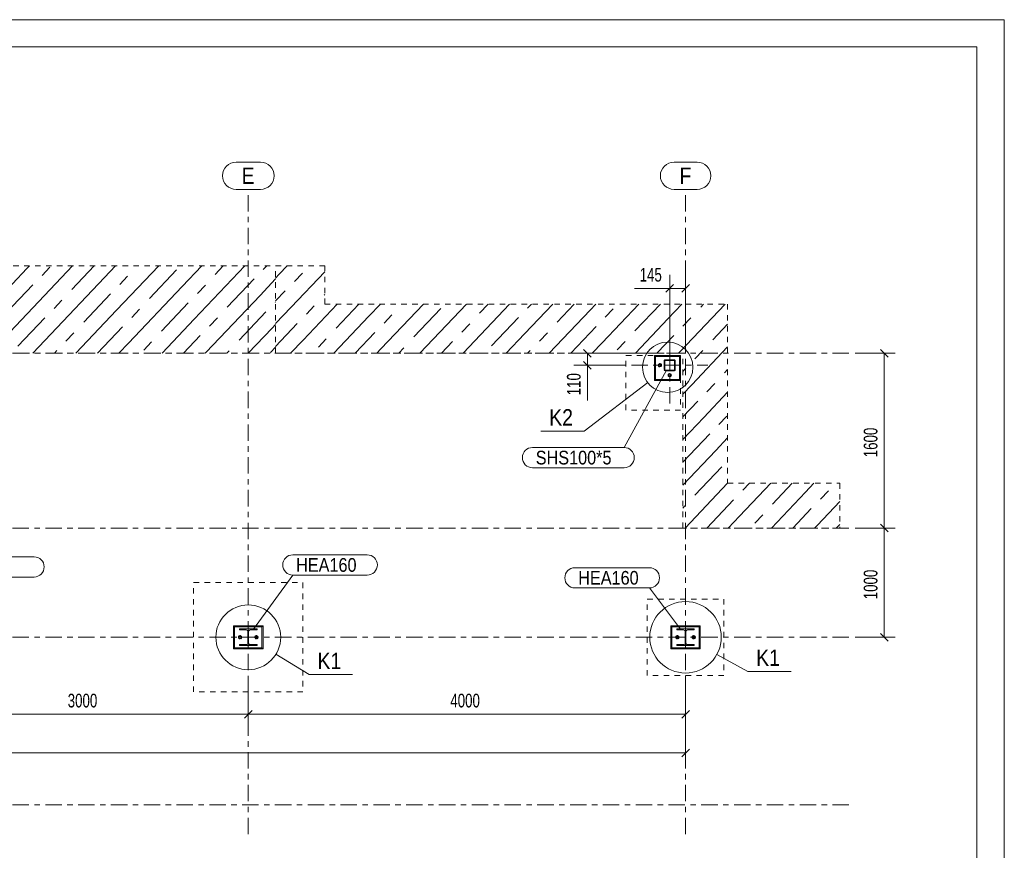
# Model space of a CAD drawing. Header units: millimetres. Extents: x -41 to 379, y -159 to 138.
# Tile 4 of 4: x 199 to 379, y -14 to 138. Entities that reach past the tile are written whole.
import ezdxf

# ---------------------------------------------------------------- set-up
doc = ezdxf.new("R2010")
doc.units = ezdxf.units.MM
for name, pattern in [('XKITLINE00', [0]), ('XKITLINE01', [4, 1, -1, 1, -1]), ('XKITLINE03', [6, 3, -1, 1, -1])]:
    doc.linetypes.add(name, pattern=pattern)
for name, color, linetype, lineweight in [('Kóta', 4, 'Continuous', 0), ('List výkresu', 3, 'Continuous', 0), ('Mřížka', 4, 'Continuous', 0), ('Prvek', 2, 'Continuous', 0), ('Značka prvku', 2, 'Continuous', 0), ('Šroub', 3, 'Continuous', 0)]:
    doc.layers.add(name, color=color, linetype=linetype, lineweight=lineweight)
doc.styles.add('ARIAL', font='arial.ttf')
doc.styles.add('ARIAL_NARROW', font='ARIALN.TTF')

msp = doc.modelspace()

# ---------------------------------------------------------------- linework, layer by layer
at = {"color": 6, "linetype": 'XKITLINE00', "lineweight": 0}
for p, q in [((314.07, 71.83), (302.44, 62.96)), ((302.44, 62.96), (294.55, 62.96)), ((246.05, 22.11), (252.16, 18.37)), ((326.74, 22.06), (332.41, 18.96)), ((252.16, 18.37), (260.05, 18.37)), ((332.41, 18.96), (340.3, 18.96))]:
    msp.add_line(p, q, dxfattribs=at)
for centre, radius in [((317.73, 74.63), 4.61), ((241, 25.2), 5.93), ((321, 25.2), 6.54)]:
    msp.add_circle(centre, radius, dxfattribs=at)
at = {"layer": 'Kóta', "color": 7, "linetype": 'XKITLINE00', "lineweight": 0}
for p, q in [((318.1, 76), (318.1, 91.57)), ((321, 78.2), (321, 91.57)), ((318.1, 89.07), (311.67, 89.07)), ((318.1, 89.07), (311.67, 89.07)), ((318.81, 89.78), (317.39, 88.36)), ((318.1, 89.07), (321, 89.07)), ((321.71, 89.78), (320.29, 88.36)), ((302.34, 77.91), (303.76, 76.49)), ((356.64, 77.91), (358.06, 76.49)), ((317.1, 77.2), (300.55, 77.2)), ((302.34, 75.71), (303.76, 74.29)), ((303.05, 75), (303.05, 77.2)), ((352, 77.2), (359.35, 77.2)), ((357.35, 45.2), (357.35, 77.2)), ((310.1, 75), (300.55, 75)), ((303.05, 75), (303.05, 68.57)), ((303.05, 75), (303.05, 68.57)), ((352, 45.2), (359.35, 45.2)), ((352, 45.2), (359.35, 45.2)), ((356.64, 45.91), (358.06, 44.49)), ((356.64, 45.91), (358.06, 44.49)), ((357.35, 25.2), (357.35, 45.2)), ((356.64, 25.91), (358.06, 24.49)), ((352, 25.2), (359.35, 25.2)), ((241, 17.2), (241, 9.11)), ((241, 17.2), (241, 9.11)), ((321, 17.2), (321, 2.03)), ((321, 17.2), (321, 9.11)), ((181, 11.11), (241, 11.11)), ((241.71, 11.81), (240.29, 10.4)), ((241.71, 11.81), (240.29, 10.4)), ((241, 11.11), (321, 11.11)), ((321.71, 11.81), (320.29, 10.4)), ((1, 4.03), (321, 4.03)), ((321.71, 4.74), (320.29, 3.33))]:
    msp.add_line(p, q, dxfattribs=at)
at = {"layer": 'Kóta', "color": 3}
for p in [(318.1, 89.07), (321, 89.07), (303.05, 77.2), (357.35, 77.2), (303.05, 75), (357.35, 45.2), (357.35, 45.2), (357.35, 25.2), (241, 11.11), (241, 11.11), (321, 11.11), (321, 4.03)]:
    msp.add_point(p, dxfattribs=at)
at = {"layer": 'List výkresu', "color": 7, "linetype": 'XKITLINE00', "lineweight": 0}
for p, q in [((379.31, 138.27), (-40.69, 138.27)), ((379.31, 138.27), (374.31, 138.27)), ((379.31, -158.73), (379.31, 138.27)), ((374.31, 133.27), (-35.69, 133.27)), ((374.31, -153.73), (374.31, 133.27))]:
    msp.add_line(p, q, dxfattribs=at)
at = {"layer": 'Mřížka', "color": 1, "linetype": 'XKITLINE00', "lineweight": 0}
for p, q in [((238.78, 112.2), (243.22, 112.2)), ((318.89, 112.2), (323.11, 112.2)), ((238.78, 107.2), (243.22, 107.2)), ((318.89, 107.2), (323.11, 107.2))]:
    msp.add_line(p, q, dxfattribs=at)
at = {"layer": 'Mřížka', "color": 1, "linetype": 'XKITLINE03', "lineweight": 0}
for p, q in [((241, -10.83), (241, 107.2)), ((321, -10.83), (321, 107.2)), ((-18.12, 77.2), (351, 77.2)), ((-18.12, 45.2), (351, 45.2)), ((-18.12, 25.2), (351, 25.2)), ((-18.12, -5.5), (351, -5.5))]:
    msp.add_line(p, q, dxfattribs=at)
at = {"layer": 'Mřížka', "color": 1, "linetype": 'XKITLINE00', "lineweight": 0}
for centre, start, end in [((238.78, 109.7), 90, 270), ((243.22, 109.7), 270, 90), ((318.89, 109.7), 90, 270), ((323.11, 109.7), 270, 90)]:
    msp.add_arc(centre, 2.5, start, end, dxfattribs=at)
at = {"layer": 'Prvek', "color": 7, "linetype": 'XKITLINE01', "lineweight": 0}
for p, q in [((-4, 93.2), (246, 93.2)), ((246, 77.2), (246, 93.2)), ((246, 77.2), (246, 93.2)), ((246, 93.2), (255, 93.2)), ((255, 93.2), (255, 86.2)), ((255, 86.2), (328.7, 86.2)), ((328.7, 86.2), (328.7, 53.4)), ((-4, 77.2), (246, 77.2)), ((320.5, 77.2), (246, 77.2)), ((310.1, 76.8), (320.1, 76.8)), ((310.1, 66.8), (310.1, 76.8)), ((320.1, 76.8), (320.1, 66.8)), ((320.5, 45.2), (320.5, 77.2)), ((320.1, 66.8), (310.1, 66.8)), ((328.7, 53.4), (349.2, 53.4)), ((349.2, 53.4), (349.2, 45.2)), ((349.2, 45.2), (320.5, 45.2)), ((231, 35.2), (251, 35.2)), ((231, 15.2), (231, 35.2)), ((251, 35.2), (251, 15.2)), ((314, 32.2), (328, 32.2)), ((314, 18.2), (314, 32.2)), ((328, 32.2), (328, 18.2)), ((328, 18.2), (314, 18.2)), ((251, 15.2), (231, 15.2))]:
    msp.add_line(p, q, dxfattribs=at)
at = {"layer": 'Prvek', "color": 7, "linetype": 'XKITLINE00', "lineweight": 0}
for p, q in [((190.66, 82.32), (200.5, 92.71)), ((200.5, 92.71), (200.96, 93.2)), ((200.5, 92.71), (200.5, 92.71)), ((202.69, 86.7), (208.84, 93.2)), ((203.27, 91.42), (204.72, 92.95)), ((208.7, 88.89), (212.78, 93.2)), ((214.72, 91.08), (216.73, 93.2)), ((216.91, 85.06), (224.61, 93.2)), ((222.92, 87.25), (227.84, 92.45)), ((228.93, 89.44), (232.49, 93.2)), ((231.12, 83.43), (240.38, 93.2)), ((234.95, 91.63), (236.43, 93.2)), ((243.73, 92.53), (244.37, 93.2)), ((246.67, 91.65), (248.14, 93.2)), ((248.86, 85.64), (255, 92.12)), ((249.44, 90.36), (250.89, 91.88)), ((204.88, 80.69), (214.72, 91.08)), ((214.72, 91.08), (214.72, 91.08)), ((217.49, 89.79), (218.93, 91.31)), ((237.14, 85.62), (242.06, 90.81)), ((243.15, 87.8), (246, 90.81)), ((246, 90.94), (246.67, 91.65)), ((246.67, 91.65), (246.67, 91.65)), ((196.67, 84.51), (201.59, 89.71)), ((219.09, 79.05), (228.93, 89.44)), ((228.93, 89.44), (228.93, 89.44)), ((231.7, 88.15), (233.15, 89.68)), ((246, 86.78), (247.76, 88.64)), ((193.69, 77.2), (202.69, 86.7)), ((202.69, 86.7), (202.69, 86.7)), ((205.46, 85.41), (206.9, 86.93)), ((210.89, 82.87), (215.81, 88.07)), ((233.31, 77.41), (243.15, 87.8)), ((243.15, 87.8), (243.15, 87.8)), ((245.92, 86.51), (246, 86.6)), ((254.87, 87.83), (255, 87.96)), ((209.46, 77.2), (216.91, 85.06)), ((216.91, 85.06), (216.91, 85.06)), ((219.68, 83.77), (221.12, 85.3)), ((225.11, 81.24), (230.03, 86.43)), ((239.33, 79.6), (244.24, 84.8)), ((246, 82.62), (248.86, 85.64)), ((248.86, 85.64), (248.86, 85.64)), ((251.05, 79.62), (257.28, 86.2)), ((251.63, 84.34), (253.08, 85.87)), ((257.06, 81.81), (261.22, 86.2)), ((263.08, 84), (265.16, 86.2)), ((265.27, 77.99), (273.04, 86.2)), ((269.09, 86.19), (269.1, 86.2)), ((271.28, 80.18), (276.2, 85.37)), ((277.29, 82.36), (280.92, 86.2)), ((280.29, 77.2), (288.81, 86.2)), ((283.31, 84.55), (284.87, 86.2)), ((291.51, 80.73), (296.69, 86.2)), ((292.09, 85.45), (292.8, 86.2)), ((296.05, 77.2), (303.54, 85.11)), ((297.52, 82.92), (300.63, 86.2)), ((303.54, 85.11), (304.57, 86.2)), ((303.54, 85.11), (303.54, 85.11)), ((305.73, 79.09), (312.46, 86.2)), ((306.31, 83.81), (307.75, 85.34)), ((311.74, 81.28), (316.4, 86.2)), ((317.76, 83.47), (320.34, 86.2)), ((319.94, 77.46), (328.22, 86.2)), ((323.77, 85.66), (324.28, 86.2)), ((198.86, 78.5), (203.78, 83.69)), ((225.23, 77.2), (231.12, 83.43)), ((231.12, 83.43), (231.12, 83.43)), ((233.89, 82.14), (235.34, 83.66)), ((256.64, 77.2), (263.08, 84)), ((263.08, 84), (263.08, 84)), ((265.85, 82.71), (267.29, 84.23)), ((285.5, 78.54), (290.42, 83.74)), ((311.82, 77.2), (317.76, 83.47)), ((317.76, 83.47), (317.76, 83.47)), ((320.53, 82.18), (321.97, 83.7)), ((213.4, 77.2), (218, 82.06)), ((240.99, 77.2), (245.34, 81.79)), ((245.34, 81.79), (246, 82.49)), ((245.34, 81.79), (245.34, 81.79)), ((246, 78.45), (249.95, 82.63)), ((272.4, 77.2), (277.29, 82.36)), ((277.29, 82.36), (277.29, 82.36)), ((280.06, 81.07), (281.51, 82.6)), ((299.99, 77.2), (304.63, 82.1)), ((325.96, 79.65), (328.7, 82.54)), ((201.58, 77.2), (204.88, 80.69)), ((204.88, 80.69), (204.88, 80.69)), ((207.65, 79.39), (209.09, 80.92)), ((221.87, 77.76), (223.31, 79.28)), ((229.17, 77.2), (232.22, 80.42)), ((248.75, 77.2), (251.05, 79.62)), ((251.05, 79.62), (251.05, 79.62)), ((253.82, 78.33), (255.26, 79.86)), ((260.58, 77.2), (264.17, 80.99)), ((276.34, 77.2), (278.39, 79.36)), ((288.17, 77.2), (291.51, 80.73)), ((291.51, 80.73), (291.51, 80.73)), ((294.28, 79.44), (295.73, 80.96)), ((308.5, 77.8), (309.94, 79.33)), ((315.76, 77.2), (318.85, 80.46)), ((205.52, 77.2), (205.97, 77.68)), ((217.34, 77.2), (219.09, 79.05)), ((219.09, 79.05), (219.09, 79.05)), ((237.1, 77.2), (237.53, 77.65)), ((245.05, 77.32), (246, 78.33)), ((264.52, 77.2), (265.27, 77.99)), ((265.27, 77.99), (265.27, 77.99)), ((268.52, 77.2), (269.48, 78.22)), ((292.11, 77.2), (292.6, 77.72)), ((303.94, 77.2), (305.73, 79.09)), ((305.73, 79.09), (305.73, 79.09)), ((322.13, 71.44), (328.7, 78.38)), ((322.72, 76.16), (324.16, 77.69)), ((233.11, 77.2), (233.31, 77.41)), ((233.31, 77.41), (233.31, 77.41)), ((319.7, 77.2), (319.94, 77.46)), ((319.94, 77.46), (319.94, 77.46)), ((320.5, 73.88), (321.04, 74.45)), ((328.15, 73.63), (328.7, 74.21)), ((320.5, 69.72), (322.13, 71.44)), ((322.13, 71.44), (322.13, 71.44)), ((324.9, 70.15), (326.35, 71.68)), ((324.32, 65.43), (328.7, 70.05)), ((320.5, 65.55), (323.23, 68.44)), ((320.5, 61.39), (324.32, 65.43)), ((324.32, 65.43), (324.32, 65.43)), ((327.09, 64.14), (328.54, 65.66)), ((320.5, 57.23), (325.42, 62.42)), ((326.51, 59.41), (328.7, 61.73)), ((320.5, 53.07), (326.51, 59.41)), ((326.51, 59.41), (326.51, 59.41)), ((322.69, 51.21), (327.61, 56.41)), ((320.94, 45.2), (328.7, 53.4)), ((328.7, 53.4), (328.7, 53.4)), ((330.89, 47.39), (336.58, 53.4)), ((331.47, 52.11), (332.69, 53.4)), ((336.9, 49.57), (340.52, 53.4)), ((342.92, 51.76), (344.47, 53.4)), ((336.7, 45.2), (342.92, 51.76)), ((342.92, 51.76), (342.92, 51.76)), ((345.69, 50.47), (347.13, 52)), ((320.5, 48.85), (320.89, 49.26)), ((324.88, 45.2), (329.79, 50.39)), ((340.64, 45.2), (344.01, 48.76)), ((345.11, 45.75), (349.2, 50.07)), ((328.82, 45.2), (330.89, 47.39)), ((330.89, 47.39), (330.89, 47.39)), ((333.66, 46.09), (335.11, 47.62)), ((344.59, 45.2), (345.11, 45.75)), ((345.11, 45.75), (345.11, 45.75)), ((348.58, 45.2), (349.2, 45.85))]:
    msp.add_line(p, q, dxfattribs=at)
at = {"layer": 'Prvek', "color": 7, "linetype": 'XKITLINE03', "lineweight": 0}
for p, q in [((318.1, 68), (318.1, 82)), ((311.1, 75), (325.1, 75))]:
    msp.add_line(p, q, dxfattribs=at)
at = {"layer": 'Prvek', "color": 1, "linetype": 'XKITLINE00', "lineweight": 0}
for p, q in [((315.3, 76.8), (315.5, 76.6)), ((320.1, 76.8), (315.3, 76.8)), ((315.3, 76.8), (315.3, 72.2)), ((319.9, 76.6), (320.1, 76.8)), ((320.1, 72.2), (320.1, 76.8)), ((315.3, 72.2), (315.5, 72.4)), ((315.3, 72.2), (320.1, 72.2)), ((320.1, 72.2), (319.9, 72.4)), ((238.5, 27.12), (238.3, 27.32)), ((243.7, 27.32), (238.3, 27.32)), ((238.3, 27.32), (238.3, 23.08)), ((243.5, 27.12), (243.7, 27.32)), ((243.7, 23.08), (243.7, 27.32)), ((318.3, 27.32), (318.5, 27.12)), ((323.7, 27.32), (318.3, 27.32)), ((318.3, 27.32), (318.3, 23.08)), ((323.5, 27.12), (323.7, 27.32)), ((323.7, 23.08), (323.7, 27.32)), ((238.3, 23.08), (238.5, 23.28)), ((238.3, 23.08), (243.7, 23.08)), ((243.5, 23.28), (243.7, 23.08)), ((318.3, 23.08), (318.5, 23.28)), ((318.3, 23.08), (323.7, 23.08)), ((323.5, 23.28), (323.7, 23.08))]:
    msp.add_line(p, q, dxfattribs=at)
at = {"layer": 'Prvek', "color": 3, "linetype": 'XKITLINE00', "lineweight": 0}
for p, q in [((315.5, 72.4), (315.5, 76.6)), ((315.5, 76.6), (319.9, 76.6)), ((317.1, 75.8), (317.12, 75.88)), ((317.1, 74.2), (317.1, 75.8)), ((317.21, 75.84), (317.2, 75.8)), ((317.2, 74.2), (317.2, 75.8)), ((317.23, 75.87), (317.21, 75.84)), ((317.22, 75.98), (317.3, 76)), ((317.26, 75.89), (317.23, 75.87)), ((317.3, 75.9), (317.26, 75.89)), ((317.3, 76), (318.9, 76)), ((317.3, 75.9), (318.9, 75.9)), ((318.9, 76), (318.98, 75.98)), ((318.94, 75.89), (318.9, 75.9)), ((318.97, 75.87), (318.94, 75.89)), ((318.99, 75.84), (318.97, 75.87)), ((319, 75.8), (318.99, 75.84)), ((319, 74.2), (319, 75.8)), ((319.08, 75.88), (319.1, 75.8)), ((319.1, 74.2), (319.1, 75.8)), ((319.9, 76.6), (319.9, 72.4)), ((317.12, 74.12), (317.1, 74.2)), ((317.2, 74.2), (317.21, 74.16)), ((317.21, 74.16), (317.23, 74.13)), ((317.3, 74), (317.22, 74.02)), ((317.23, 74.13), (317.26, 74.11)), ((317.26, 74.11), (317.3, 74.1)), ((317.3, 74.1), (318.9, 74.1)), ((317.3, 74), (318.9, 74)), ((318.9, 74.1), (318.94, 74.11)), ((318.98, 74.02), (318.9, 74)), ((318.94, 74.11), (318.97, 74.13)), ((318.97, 74.13), (318.99, 74.16)), ((318.99, 74.16), (319, 74.2)), ((319.1, 74.2), (319.08, 74.12)), ((319.9, 72.4), (315.5, 72.4)), ((238.5, 23.28), (238.5, 27.12)), ((238.5, 27.12), (243.5, 27.12)), ((243.5, 27.12), (243.5, 23.28)), ((318.5, 23.28), (318.5, 27.12)), ((318.5, 27.12), (323.5, 27.12)), ((323.5, 27.12), (323.5, 23.28)), ((239.4, 26.54), (239.4, 26.72)), ((239.4, 26.72), (242.6, 26.72)), ((240.64, 26.54), (239.4, 26.54)), ((240.75, 26.52), (240.64, 26.54)), ((240.94, 26.24), (240.92, 26.35)), ((240.94, 24.16), (240.94, 26.24)), ((241.08, 26.35), (241.06, 26.24)), ((241.06, 24.16), (241.06, 26.24)), ((241.36, 26.54), (241.25, 26.52)), ((242.6, 26.54), (241.36, 26.54)), ((242.6, 26.72), (242.6, 26.54)), ((319.4, 26.54), (319.4, 26.72)), ((319.4, 26.72), (322.6, 26.72)), ((320.64, 26.54), (319.4, 26.54)), ((320.75, 26.52), (320.64, 26.54)), ((320.94, 26.24), (320.92, 26.35)), ((320.94, 24.16), (320.94, 26.24)), ((321.08, 26.35), (321.06, 26.24)), ((321.06, 24.16), (321.06, 26.24)), ((321.36, 26.54), (321.25, 26.52)), ((322.6, 26.54), (321.36, 26.54)), ((322.6, 26.72), (322.6, 26.54)), ((239.4, 23.68), (239.4, 23.86)), ((239.4, 23.86), (240.64, 23.86)), ((242.6, 23.68), (239.4, 23.68)), ((240.64, 23.86), (240.75, 23.88)), ((240.92, 24.05), (240.94, 24.16)), ((241.06, 24.16), (241.08, 24.05)), ((241.25, 23.88), (241.36, 23.86)), ((241.36, 23.86), (242.6, 23.86)), ((242.6, 23.86), (242.6, 23.68)), ((319.4, 23.68), (319.4, 23.86)), ((319.4, 23.86), (320.64, 23.86)), ((322.6, 23.68), (319.4, 23.68)), ((320.64, 23.86), (320.75, 23.88)), ((320.92, 24.05), (320.94, 24.16)), ((321.06, 24.16), (321.08, 24.05)), ((321.25, 23.88), (321.36, 23.86)), ((321.36, 23.86), (322.6, 23.86)), ((322.6, 23.86), (322.6, 23.68)), ((243.5, 23.28), (238.5, 23.28)), ((323.5, 23.28), (318.5, 23.28))]:
    msp.add_line(p, q, dxfattribs=at)
for centre, radius, start, end in [((317.3, 75.8), 0.2, 112.5, 157.5), ((318.9, 75.8), 0.2, 22.5, 67.5), ((317.3, 74.2), 0.2, 202.5, 247.5), ((318.9, 74.2), 0.2, 292.5, 337.5), ((240.64, 26.24), 0.3, 22.5, 67.5), ((241.36, 26.24), 0.3, 112.5, 157.5), ((320.64, 26.24), 0.3, 22.5, 67.5), ((321.36, 26.24), 0.3, 112.5, 157.5), ((240.64, 24.16), 0.3, 292.5, 337.5), ((241.36, 24.16), 0.3, 202.5, 247.5), ((320.64, 24.16), 0.3, 292.5, 337.5), ((321.36, 24.16), 0.3, 202.5, 247.5)]:
    msp.add_arc(centre, radius, start, end, dxfattribs=at)
at = {"layer": 'Značka prvku', "color": 7, "linetype": 'XKITLINE00', "lineweight": 0}
for p, q in [((317.5, 74.09), (309.76, 59.94)), ((292.99, 59.94), (309.76, 59.94)), ((292.99, 56.24), (309.76, 56.24)), ((188.18, 39.93), (201.8, 39.93)), ((249.15, 40.29), (262.76, 40.29)), ((300.76, 37.94), (314.38, 37.94)), ((188.18, 36.23), (201.8, 36.23)), ((241.95, 26.71), (249.15, 36.59)), ((249.15, 36.59), (262.76, 36.59)), ((300.76, 34.24), (314.38, 34.24)), ((320.05, 26.71), (314.38, 34.24))]:
    msp.add_line(p, q, dxfattribs=at)
for centre, start, end in [((292.99, 58.09), 90, 270), ((309.76, 58.09), 270, 90), ((201.8, 38.08), 270, 90), ((249.15, 38.44), 90, 270), ((262.76, 38.44), 270, 90), ((300.76, 36.09), 90, 270), ((314.38, 36.09), 270, 90)]:
    msp.add_arc(centre, 1.85, start, end, dxfattribs=at)
at = {"layer": 'Šroub', "color": 7, "linetype": 'XKITLINE00', "lineweight": 0}
for p, q in [((316.3, 75.31), (316.03, 75.15)), ((316.03, 75.15), (316.03, 74.85)), ((316.03, 74.85), (316.3, 74.69)), ((316.57, 75.15), (316.3, 75.31)), ((316.3, 74.69), (316.57, 74.85)), ((316.57, 74.85), (316.57, 75.15)), ((318.1, 73.51), (317.83, 73.35)), ((317.83, 73.35), (317.83, 73.05)), ((317.83, 73.05), (318.1, 72.89)), ((318.37, 73.35), (318.1, 73.51)), ((318.1, 72.89), (318.37, 73.05)), ((318.37, 73.05), (318.37, 73.35)), ((239.5, 25.51), (239.23, 25.35)), ((239.23, 25.35), (239.23, 25.05)), ((239.77, 25.35), (239.5, 25.51)), ((239.77, 25.05), (239.77, 25.35)), ((242.5, 25.51), (242.23, 25.35)), ((242.23, 25.35), (242.23, 25.05)), ((242.77, 25.35), (242.5, 25.51)), ((242.77, 25.05), (242.77, 25.35)), ((319.5, 25.51), (319.23, 25.35)), ((319.23, 25.35), (319.23, 25.05)), ((319.77, 25.35), (319.5, 25.51)), ((319.77, 25.05), (319.77, 25.35)), ((322.5, 25.51), (322.23, 25.35)), ((322.23, 25.35), (322.23, 25.05)), ((322.77, 25.35), (322.5, 25.51)), ((322.77, 25.05), (322.77, 25.35)), ((239.23, 25.05), (239.5, 24.89)), ((239.5, 24.89), (239.77, 25.05)), ((242.23, 25.05), (242.5, 24.89)), ((242.5, 24.89), (242.77, 25.05)), ((319.23, 25.05), (319.5, 24.89)), ((319.5, 24.89), (319.77, 25.05)), ((322.23, 25.05), (322.5, 24.89)), ((322.5, 24.89), (322.77, 25.05))]:
    msp.add_line(p, q, dxfattribs=at)
for centre, radius, start, end in [((316.3, 75), 0.3, 155.6092, 204.3908), ((316.3, 75), 0.3, 95.6092, 144.3908), ((316.3, 75), 0.3, 215.6092, 264.3908), ((316.3, 75), 0.16, 120, 300), ((316.3, 75), 0.16, 300, 120), ((316.3, 75), 0.3, 35.6092, 84.3908), ((316.3, 75), 0.3, 300, 324.3908), ((316.3, 75), 0.3, 335.6092, 24.3908), ((318.1, 73.2), 0.3, 155.6092, 204.3908), ((318.1, 73.2), 0.3, 95.6092, 144.3908), ((318.1, 73.2), 0.3, 215.6092, 264.3908), ((318.1, 73.2), 0.16, 120, 300), ((318.1, 73.2), 0.16, 300, 120), ((318.1, 73.2), 0.3, 35.6092, 84.3908), ((318.1, 73.2), 0.3, 300, 324.3908), ((318.1, 73.2), 0.3, 335.6092, 24.3908), ((239.5, 25.2), 0.3, 155.6092, 204.3908), ((239.5, 25.2), 0.3, 95.6092, 144.3908), ((239.5, 25.2), 0.16, 120, 300), ((239.5, 25.2), 0.16, 300, 120), ((239.5, 25.2), 0.3, 35.6092, 84.3908), ((239.5, 25.2), 0.3, 335.6092, 24.3908), ((242.5, 25.2), 0.3, 155.6092, 204.3908), ((242.5, 25.2), 0.3, 95.6092, 144.3908), ((242.5, 25.2), 0.16, 120, 300), ((242.5, 25.2), 0.16, 300, 120), ((242.5, 25.2), 0.3, 35.6092, 84.3908), ((242.5, 25.2), 0.3, 335.6092, 24.3908), ((319.5, 25.2), 0.3, 155.6092, 204.3908), ((319.5, 25.2), 0.3, 95.6092, 144.3908), ((319.5, 25.2), 0.16, 120, 300), ((319.5, 25.2), 0.16, 300, 120), ((319.5, 25.2), 0.3, 35.6092, 84.3908), ((319.5, 25.2), 0.3, 335.6092, 24.3908), ((322.5, 25.2), 0.3, 155.6092, 204.3908), ((322.5, 25.2), 0.3, 95.6092, 144.3908), ((322.5, 25.2), 0.16, 120, 300), ((322.5, 25.2), 0.16, 300, 120), ((322.5, 25.2), 0.3, 35.6092, 84.3908), ((322.5, 25.2), 0.3, 335.6092, 24.3908), ((239.5, 25.2), 0.3, 215.6092, 264.3908), ((239.5, 25.2), 0.3, 300, 324.3908), ((242.5, 25.2), 0.3, 215.6092, 264.3908), ((242.5, 25.2), 0.3, 300, 324.3908), ((319.5, 25.2), 0.3, 215.6092, 264.3908), ((319.5, 25.2), 0.3, 300, 324.3908), ((322.5, 25.2), 0.3, 215.6092, 264.3908), ((322.5, 25.2), 0.3, 300, 324.3908)]:
    msp.add_arc(centre, radius, start, end, dxfattribs=at)

# ---------------------------------------------------------------- texts
at = {"color": 6, "style": 'ARIAL', "width": 0.85}
for s, p in [('K2', (296.05, 63.96)), ('K1', (253.66, 19.37)), ('K1', (333.91, 19.96))]:
    msp.add_text(s, height=3, dxfattribs=at).set_placement(p)
at = {"layer": 'Kóta', "color": 3, "style": 'ARIAL_NARROW', "width": 0.85}
for s, p in [('145', (312.6, 90.32)), ('3000', (207.96, 12.36)), ('4000', (277.96, 12.36))]:
    msp.add_text(s, height=2.5, dxfattribs=at).set_placement(p)
for s, p in [('110', (301.8, 69.5)), ('1600', (356.1, 58.16)), ('1000', (356.1, 32.16))]:
    msp.add_text(s, height=2.5, rotation=90.0002, dxfattribs=at).set_placement(p)
at = {"layer": 'Mřížka', "color": 4, "style": 'ARIAL', "width": 0.85}
for s, p in [('E', (239.78, 108.2)), ('F', (319.89, 108.2))]:
    msp.add_text(s, height=3, dxfattribs=at).set_placement(p)
at = {"layer": 'Značka prvku', "color": 3, "style": 'ARIAL', "width": 0.85}
for s, p in [('SHS100*5', (293.59, 56.84)), ('HEA160', (249.75, 37.19)), ('HEA160', (301.36, 34.84))]:
    msp.add_text(s, height=2.5, dxfattribs=at).set_placement(p)

doc.saveas('drawing.dxf')
